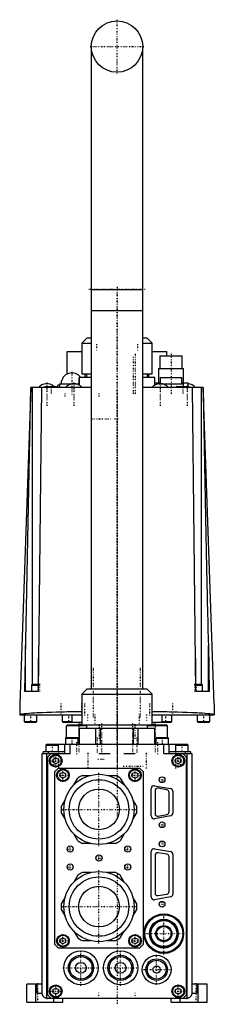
# Model space of a CAD drawing. Extents: x -54 to 54, y -3 to 544.
import ezdxf

# ---------------------------------------------------------------- set-up
doc = ezdxf.new("R2010")
doc.units = 0
doc.linetypes.add('CENTER', pattern=[1.5, 0.45, -0.5, 0.05, -0.5])
doc.layers.add('AM_0', color=7, linetype='CONTINUOUS')
doc.layers.add('AM_7', color=7, linetype='CENTER')

msp = doc.modelspace()

# ---------------------------------------------------------------- linework, layer by layer
at = {"layer": 'AM_0', "color": 7, "linetype": 'CONTINUOUS'}
for p, q in [((-14.25, 528.75), (-14.25, 382)), ((14.25, 382), (14.25, 528.75)), ((-14.25, 393.75), (14.25, 393.75)), ((-14.25, 382), (-14.25, 172)), ((14.25, 382), (-14.25, 382)), ((14.25, 172), (14.25, 382)), ((-16.5, 367), (-19.5, 364)), ((-16.5, 367), (-14.27, 367)), ((14.27, 367), (16.5, 367)), ((19.5, 364), (16.5, 367)), ((-19.5, 364), (-19.5, 347)), ((-19.5, 364), (-14.27, 364)), ((14.27, 364), (19.5, 364)), ((19.5, 347), (19.5, 364)), ((-27.6, 346.91), (-27.6, 359.3)), ((-27.6, 359.3), (-19.5, 359.3)), ((19.5, 359.3), (27.6, 359.3)), ((23.75, 357), (23.75, 350)), ((23.75, 357), (36.25, 357)), ((27.6, 357), (27.6, 359.3)), ((36.25, 350), (36.25, 357)), ((-21, 345), (-21, 340.68)), ((-14.25, 345), (-21, 345)), ((-20.94, 340.65), (-20.94, 345)), ((-19.5, 347), (-14.27, 347)), ((-17.6, 345), (-17.6, 347)), ((-16.9, 347), (-16.9, 345)), ((21, 345), (14.25, 345)), ((14.27, 347), (19.5, 347)), ((16.9, 345), (16.9, 347)), ((17, 345), (17, 347)), ((17.6, 345), (17.6, 347)), ((20.94, 340.65), (20.94, 345)), ((21, 340.68), (21, 345)), ((23, 350), (23, 342)), ((23, 350), (37, 350)), ((24, 345), (24, 341.5)), ((24, 345), (36, 345)), ((36, 341.5), (36, 345)), ((37, 342), (37, 350)), ((-47.86, 339.3), (-54, 163.5)), ((-51.14, 170.5), (-47.75, 339.3)), ((-14.26, 339.3), (-47.86, 339.3)), ((-46.93, 174.5), (-46.93, 339.3)), ((-41.92, 339.3), (-43.8, 170.5)), ((-40, 339.8), (-40, 339.3)), ((-40, 339.8), (-33, 339.8)), ((-39.8, 340), (-33.2, 340)), ((-33, 339.3), (-33, 339.8)), ((-32.9, 339.3), (-32.9, 340.6)), ((-32, 340.6), (-32.9, 340.6)), ((-32, 341.5), (-32, 339.3)), ((-32, 341.5), (-21, 341.5)), ((47.86, 339.3), (14.26, 339.3)), ((20.99, 342), (24, 342)), ((23, 341.5), (23, 341.41)), ((23, 341.5), (37, 341.5)), ((33, 339.8), (33, 339.3)), ((33, 339.8), (40, 339.8)), ((33.2, 340), (39.8, 340)), ((36, 342), (39.5, 342)), ((37, 340), (37, 341.5)), ((39.5, 340), (39.5, 342)), ((40, 339.3), (40, 339.8)), ((43.8, 170.5), (41.92, 339.3)), ((46.93, 174.5), (46.93, 339.3)), ((54, 163.5), (47.86, 339.3)), ((-50.83, 170.5), (-50.83, 196.01)), ((50.83, 196.01), (51.14, 170.5)), ((50.83, 170.5), (50.83, 196.01)), ((-43.8, 189.1), (-43.69, 170.5)), ((43.69, 170.5), (43.8, 189.1)), ((-43.69, 170.5), (-51.14, 170.5)), ((-47.1, 174.5), (-47.5, 174.1)), ((-47.5, 174.1), (-47.5, 170.5)), ((-47.5, 174.1), (-43.8, 174.1)), ((-47.1, 174.5), (-43.8, 174.5)), ((-16.5, 172), (-19.5, 169)), ((-16.5, 172), (16.5, 172)), ((19.5, 169), (16.5, 172)), ((51.14, 170.5), (43.69, 170.5)), ((43.8, 174.5), (47.1, 174.5)), ((43.8, 174.1), (47.5, 174.1)), ((47.5, 174.1), (47.1, 174.5)), ((47.5, 170.5), (47.5, 174.1)), ((-19.5, 169), (-19.5, 152)), ((-19.5, 169), (19.5, 169)), ((19.5, 152), (19.5, 169)), ((-54, 163.5), (-54, 157.5)), ((54, 163.5), (54, 157.5)), ((-54, 157.5), (-19.52, 157.5)), ((-51.5, 157.5), (-51.5, 153.9)), ((-51.5, 153.9), (-51.1, 153.5)), ((-51.5, 153.9), (-44.5, 153.9)), ((-51.1, 153.5), (-44.9, 153.5)), ((-44.9, 153.5), (-44.5, 153.9)), ((-44.5, 153.9), (-44.5, 157.5)), ((-30.5, 157.5), (-30.5, 153.9)), ((-30.5, 153.9), (-30.1, 153.5)), ((-30.5, 153.9), (-25.1, 153.9)), ((-30.1, 153.5), (-19.51, 153.5)), ((-25.1, 157.5), (-25.1, 153.5)), ((19.51, 153.5), (30.1, 153.5)), ((19.52, 157.5), (54, 157.5)), ((25.1, 153.5), (25.1, 157.5)), ((25.1, 153.9), (30.5, 153.9)), ((30.1, 153.5), (30.5, 153.9)), ((30.5, 153.9), (30.5, 157.5)), ((44.5, 157.5), (44.5, 153.9)), ((44.5, 153.9), (44.9, 153.5)), ((44.5, 153.9), (51.5, 153.9)), ((44.9, 153.5), (51.1, 153.5)), ((51.1, 153.5), (51.5, 153.9)), ((51.5, 153.9), (51.5, 157.5)), ((-27.5, 152), (-28, 151.5)), ((-28, 145), (-28, 151.5)), ((-16.92, 151.5), (-28, 151.5)), ((-27.5, 152), (-19.5, 152)), ((-21, 152.3), (-19.5, 152.23)), ((-21, 152.3), (-19.51, 152.3)), ((-21, 150), (-21, 141)), ((21, 150), (-21, 150)), ((-20.94, 141), (-20.94, 150)), ((-19.5, 152), (19.5, 152)), ((-16.9, 152), (-16.9, 150)), ((-11.79, 141), (-11.79, 150)), ((-9.15, 141), (-9.15, 150)), ((9.15, 141), (9.15, 150)), ((11.79, 141), (11.79, 150)), ((16.9, 150), (16.9, 152)), ((28, 151.5), (16.92, 151.5)), ((19.5, 152.23), (21, 152.3)), ((19.5, 152), (27.5, 152)), ((19.51, 152.3), (21, 152.3)), ((20.94, 141), (20.94, 150)), ((21, 141), (21, 150)), ((27.5, 152), (28, 151.5)), ((28, 145), (28, 151.5)), ((-28.1, 145), (-28.5, 144.6)), ((-28.5, 144.6), (-28.5, 141)), ((-28.5, 144.6), (-21.5, 144.6)), ((-28.1, 145), (-21.9, 145)), ((-21.5, 144.6), (-21.9, 145)), ((-21.5, 141), (-21.5, 144.6)), ((21.9, 145), (21.5, 144.6)), ((21.5, 144.6), (21.5, 141)), ((21.5, 144.6), (28.5, 144.6)), ((21.9, 145), (28.1, 145)), ((28.5, 144.6), (28.1, 145)), ((28.5, 141), (28.5, 144.6)), ((-41, 136), (-41, 137)), ((-29, 137), (-41, 137)), ((-39.1, 141), (-39.5, 140.6)), ((-39.5, 140.6), (-39.5, 137)), ((-39.5, 140.6), (-32.5, 140.6)), ((39.1, 141), (-39.1, 141)), ((-38, 136), (-38, 137)), ((-32.5, 140.6), (-32.9, 141)), ((-32.5, 137), (-32.5, 140.6)), ((-29, 136), (-29, 141)), ((-26, 136), (-26, 141)), ((-21.5, 142), (-21, 142)), ((-21.5, 141.5), (-21, 141.5)), ((21, 142), (21.5, 142)), ((21, 141.5), (21.5, 141.5)), ((26, 136), (26, 141)), ((29, 136), (29, 141)), ((41, 137), (29, 137)), ((32.9, 141), (32.5, 140.6)), ((32.5, 140.6), (32.5, 137)), ((32.5, 140.6), (39.5, 140.6)), ((38, 136), (38, 137)), ((39.5, 140.6), (39.1, 141)), ((39.5, 137), (39.5, 140.6)), ((41, 136), (41, 137)), ((-41.5, 3), (-41.5, 136)), ((-41.5, 136), (-26, 136)), ((-39, 0.04), (-39, 136)), ((-36.5, 136), (-38.5, 134)), ((-38.5, 134), (-38.5, 2)), ((-35.5, 132.87), (-34, 133.73)), ((-35.5, 131.13), (-35.5, 132.87)), ((-34, 133.73), (-32.5, 132.87)), ((-32.5, 132.87), (-32.5, 131.13)), ((-10.06, 136), (-3.75, 136)), ((3.75, 136), (10.06, 136)), ((26, 136), (41.5, 136)), ((32.5, 132.87), (34, 133.73)), ((32.5, 131.13), (32.5, 132.87)), ((34, 133.73), (35.5, 132.87)), ((35.5, 132.87), (35.5, 131.13)), ((38.5, 134), (36.5, 136)), ((38.5, 2), (38.5, 134)), ((39, 0.04), (39, 136)), ((41.5, 136), (41.5, 3)), ((-34, 130.27), (-35.5, 131.13)), ((-34.5, 126), (-32.5, 128)), ((-34.5, 30), (-34.5, 126)), ((-32.5, 131.13), (-34, 130.27)), ((-32.5, 128), (12.5, 128)), ((12.5, 128), (14.5, 126)), ((14.5, 126), (14.5, 30)), ((34, 130.27), (32.5, 131.13)), ((35.5, 131.13), (34, 130.27)), ((-31.5, 124.87), (-30, 125.73)), ((-31.5, 123.13), (-31.5, 124.87)), ((-30, 122.27), (-31.5, 123.13)), ((-30, 125.73), (-28.5, 124.87)), ((-28.5, 123.13), (-30, 122.27)), ((-28.5, 124.87), (-28.5, 123.13)), ((-23.97, 118.61), (-21.79, 122.38)), ((-19.15, 123.9), (-14.8, 123.9)), ((-5.2, 123.9), (-0.85, 123.9)), ((1.79, 122.38), (3.97, 118.61)), ((8.5, 124.87), (10, 125.73)), ((8.5, 123.13), (8.5, 124.87)), ((10, 122.27), (8.5, 123.13)), ((10, 125.73), (11.5, 124.87)), ((11.5, 123.13), (10, 122.27)), ((11.5, 124.87), (11.5, 123.13)), ((19, 101.4), (19, 116.6)), ((20.89, 118.17), (29.69, 116.57)), ((21.1, 115.3), (21.1, 102.7)), ((27.68, 115.87), (22.88, 116.77)), ((31, 115), (31, 103)), ((-30.94, 106.52), (-28.77, 110.29)), ((8.77, 110.29), (10.94, 106.52)), ((28.9, 103.6), (28.9, 114.4)), ((-28.77, 99.71), (-30.94, 103.48)), ((10.94, 103.48), (8.77, 99.71)), ((29.69, 101.43), (20.89, 99.83)), ((22.88, 101.23), (27.68, 102.13)), ((-21.79, 87.62), (-23.97, 91.39)), ((3.97, 91.39), (1.79, 87.62)), ((-14.8, 86.1), (-19.15, 86.1)), ((-0.85, 86.1), (-5.2, 86.1)), ((20.89, 83.17), (29.69, 81.57)), ((19, 56.4), (19, 81.6)), ((21.1, 79.4), (21.1, 58.6)), ((27.65, 80.08), (22.85, 80.88)), ((28.9, 59.4), (28.9, 78.6)), ((31, 80), (31, 58)), ((-21.79, 68.38), (-23.97, 64.61)), ((-14.8, 69.9), (-19.15, 69.9)), ((-0.85, 69.9), (-5.2, 69.9)), ((3.97, 64.61), (1.79, 68.38)), ((-28.77, 56.29), (-30.94, 52.52)), ((10.94, 52.52), (8.77, 56.29)), ((29.69, 56.43), (20.89, 54.83)), ((22.85, 57.12), (27.65, 57.92)), ((-30.94, 49.48), (-28.77, 45.71)), ((8.77, 45.71), (10.94, 49.48)), ((-31.5, 32.87), (-30, 33.73)), ((-31.5, 31.13), (-31.5, 32.87)), ((-30, 33.73), (-28.5, 32.87)), ((-28.5, 32.87), (-28.5, 31.13)), ((-23.97, 37.39), (-21.79, 33.62)), ((1.79, 33.62), (3.97, 37.39)), ((8.5, 32.87), (10, 33.73)), ((8.5, 31.13), (8.5, 32.87)), ((10, 33.73), (11.5, 32.87)), ((11.5, 32.87), (11.5, 31.13)), ((-32.5, 28), (-34.5, 30)), ((12.5, 28), (-32.5, 28)), ((-30, 30.27), (-31.5, 31.13)), ((-28.5, 31.13), (-30, 30.27)), ((-19.15, 32.1), (-14.8, 32.1)), ((-5.2, 32.1), (-0.85, 32.1)), ((10, 30.27), (8.5, 31.13)), ((11.5, 31.13), (10, 30.27)), ((14.5, 30), (12.5, 28)), ((-41.5, 8), (-50, 8)), ((-50, -2), (-50, 8)), ((-45, -2), (-45, 8)), ((-44.32, 3), (-44.32, 8)), ((-35.5, 4.87), (-34, 5.73)), ((-34, 5.73), (-32.5, 4.87)), ((32.5, 4.87), (34, 5.73)), ((34, 5.73), (35.5, 4.87)), ((50, 8), (41.5, 8)), ((44.32, 8), (44.32, 3)), ((45, -2), (45, 8)), ((50, -2), (50, 8)), ((-44.32, 3), (-41.5, 3)), ((-38.5, 2), (-36.5, 0)), ((38.5, 0), (-38.5, 0)), ((-35.5, 3.13), (-35.5, 4.87)), ((-34, 2.27), (-35.5, 3.13)), ((-35, -2), (-35, 0)), ((-32.5, 3.13), (-34, 2.27)), ((-32.5, 4.87), (-32.5, 3.13)), ((-30, -2), (-30, 0)), ((30, -2), (30, 0)), ((32.5, 3.13), (32.5, 4.87)), ((34, 2.27), (32.5, 3.13)), ((35.5, 3.13), (34, 2.27)), ((35, -2), (35, 0)), ((35.5, 4.87), (35.5, 3.13)), ((36.5, 0), (38.5, 2)), ((41.5, 3), (44.32, 3)), ((-50, -2), (-30, -2)), ((30, -2), (50, -2))]:
    msp.add_line(p, q, dxfattribs=at)
for points in [[(47.75, 339.3, 0), (48.16, 316.04, 0), (49.08, 267.12, 0), (49.65, 238.96, 0), (49.81, 231.18, 0), (49.98, 223.56, 0), (50.06, 219.8, 0), (50.15, 215.88, 0), (50.36, 207.75, 0), (50.49, 203.02, 0), (50.53, 201.7, 0), (50.57, 200.39, 0), (50.6, 199.75, 0), (50.62, 199.1, 0), (50.68, 197.84, 0), (50.71, 197.11, 0), (50.73, 196.9, 0), (50.74, 196.7, 0), (50.75, 196.59, 0), (50.75, 196.49, 0), (50.76, 196.36, 0), (50.77, 196.32, 0), (50.77, 196.29, 0), (50.77, 196.27, 0), (50.78, 196.25, 0), (50.78, 196.22, 0), (50.78, 196.18, 0), (50.79, 196.15, 0), (50.79, 196.12, 0), (50.8, 196.1, 0), (50.8, 196.09, 0), (50.8, 196.09, 0), (50.8, 196.09, 0), (50.8, 196.08, 0), (50.8, 196.08, 0), (50.8, 196.07, 0), (50.8, 196.07, 0), (50.8, 196.07, 0), (50.8, 196.06, 0), (50.8, 196.06, 0), (50.8, 196.06, 0), (50.8, 196.05, 0), (50.81, 196.05, 0), (50.81, 196.04, 0), (50.81, 196.04, 0), (50.81, 196.03, 0), (50.81, 196.03, 0), (50.81, 196.03, 0), (50.81, 196.02, 0), (50.81, 196.02, 0), (50.82, 196.02, 0), (50.82, 196.01, 0), (50.82, 196.01, 0), (50.82, 196.01, 0), (50.82, 196.01, 0), (50.82, 196.01, 0), (50.83, 196.01, 0), (50.83, 196.01, 0), (50.83, 196.01, 0)], [(-19.52, 159.26, 0), (-21.18, 159.23, 0), (-24.45, 159.18, 0), (-27.61, 159.12, 0), (-29.14, 159.09, 0), (-30.64, 159.05, 0), (-33.53, 158.98, 0), (-36.28, 158.9, 0), (-38.87, 158.81, 0), (-41.28, 158.72, 0), (-43.51, 158.62, 0), (-44.55, 158.57, 0), (-45.55, 158.51, 0), (-47.38, 158.4, 0), (-49, 158.29, 0), (-50.4, 158.18, 0), (-51.58, 158.06, 0), (-52.53, 157.94, 0), (-52.92, 157.87, 0), (-53.25, 157.81, 0), (-53.73, 157.69, 0), (-53.97, 157.56, 0), (-54, 157.5, 0)], [(54, 157.5, 0), (53.97, 157.56, 0), (53.73, 157.69, 0), (53.25, 157.81, 0), (52.92, 157.87, 0), (52.53, 157.94, 0), (51.58, 158.06, 0), (50.4, 158.18, 0), (49, 158.29, 0), (47.38, 158.4, 0), (45.55, 158.51, 0), (44.55, 158.57, 0), (43.51, 158.62, 0), (41.28, 158.72, 0), (38.87, 158.81, 0), (36.28, 158.9, 0), (33.53, 158.98, 0), (30.64, 159.05, 0), (29.14, 159.09, 0), (27.61, 159.12, 0), (24.45, 159.18, 0), (21.18, 159.23, 0), (19.52, 159.26, 0)], [(-39, 0.04, 0), (-39.11, 0.06, 0), (-39.34, 0.12, 0), (-39.56, 0.19, 0), (-39.67, 0.24, 0), (-39.78, 0.29, 0), (-39.99, 0.39, 0), (-40.18, 0.52, 0), (-40.37, 0.66, 0), (-40.48, 0.74, 0), (-40.51, 0.77, 0), (-40.54, 0.8, 0), (-40.55, 0.81, 0), (-40.56, 0.82, 0), (-40.59, 0.85, 0), (-40.62, 0.88, 0), (-40.65, 0.9, 0), (-40.67, 0.93, 0), (-40.7, 0.96, 0), (-40.71, 0.98, 0), (-40.73, 0.99, 0), (-40.75, 1.02, 0), (-40.78, 1.05, 0), (-40.79, 1.06, 0), (-40.8, 1.08, 0), (-40.83, 1.11, 0), (-40.85, 1.14, 0), (-40.87, 1.15, 0), (-40.88, 1.17, 0), (-40.9, 1.2, 0), (-40.92, 1.23, 0), (-40.95, 1.26, 0), (-40.97, 1.3, 0), (-40.99, 1.33, 0), (-41, 1.34, 0), (-41.01, 1.36, 0), (-41.03, 1.39, 0), (-41.05, 1.43, 0), (-41.07, 1.46, 0), (-41.09, 1.49, 0), (-41.11, 1.53, 0), (-41.12, 1.54, 0), (-41.13, 1.56, 0), (-41.15, 1.6, 0), (-41.17, 1.63, 0), (-41.19, 1.66, 0), (-41.2, 1.7, 0), (-41.22, 1.73, 0), (-41.23, 1.75, 0), (-41.24, 1.77, 0), (-41.25, 1.81, 0), (-41.27, 1.84, 0), (-41.28, 1.88, 0), (-41.3, 1.91, 0), (-41.31, 1.95, 0), (-41.32, 1.97, 0), (-41.32, 1.99, 0), (-41.34, 2.02, 0), (-41.35, 2.06, 0), (-41.36, 2.1, 0), (-41.37, 2.14, 0), (-41.38, 2.17, 0), (-41.39, 2.19, 0), (-41.39, 2.21, 0), (-41.4, 2.25, 0), (-41.41, 2.29, 0), (-41.42, 2.3, 0), (-41.42, 2.32, 0), (-41.43, 2.36, 0), (-41.44, 2.4, 0), (-41.44, 2.42, 0), (-41.45, 2.44, 0), (-41.45, 2.48, 0), (-41.46, 2.51, 0), (-41.47, 2.55, 0), (-41.47, 2.59, 0), (-41.48, 2.63, 0), (-41.48, 2.65, 0), (-41.48, 2.67, 0), (-41.49, 2.71, 0), (-41.49, 2.75, 0), (-41.49, 2.79, 0), (-41.49, 2.82, 0), (-41.5, 2.86, 0), (-41.5, 2.88, 0), (-41.5, 2.9, 0), (-41.5, 2.94, 0), (-41.5, 2.98, 0), (-41.5, 3, 0)], [(41.5, 3, 0), (41.5, 2.98, 0), (41.5, 2.94, 0), (41.5, 2.9, 0), (41.5, 2.88, 0), (41.5, 2.86, 0), (41.49, 2.82, 0), (41.49, 2.79, 0), (41.49, 2.75, 0), (41.49, 2.71, 0), (41.48, 2.67, 0), (41.48, 2.65, 0), (41.48, 2.63, 0), (41.47, 2.59, 0), (41.47, 2.55, 0), (41.46, 2.51, 0), (41.45, 2.48, 0), (41.45, 2.44, 0), (41.44, 2.42, 0), (41.44, 2.4, 0), (41.43, 2.36, 0), (41.42, 2.32, 0), (41.42, 2.3, 0), (41.41, 2.29, 0), (41.4, 2.25, 0), (41.39, 2.21, 0), (41.39, 2.19, 0), (41.38, 2.17, 0), (41.37, 2.14, 0), (41.36, 2.1, 0), (41.35, 2.06, 0), (41.34, 2.02, 0), (41.32, 1.99, 0), (41.32, 1.97, 0), (41.31, 1.95, 0), (41.3, 1.91, 0), (41.28, 1.88, 0), (41.27, 1.84, 0), (41.25, 1.81, 0), (41.24, 1.77, 0), (41.23, 1.75, 0), (41.22, 1.73, 0), (41.2, 1.7, 0), (41.19, 1.66, 0), (41.17, 1.63, 0), (41.15, 1.6, 0), (41.13, 1.56, 0), (41.12, 1.54, 0), (41.11, 1.53, 0), (41.09, 1.49, 0), (41.07, 1.46, 0), (41.05, 1.43, 0), (41.03, 1.39, 0), (41.01, 1.36, 0), (41, 1.34, 0), (40.99, 1.33, 0), (40.97, 1.3, 0), (40.95, 1.26, 0), (40.92, 1.23, 0), (40.9, 1.2, 0), (40.88, 1.17, 0), (40.87, 1.15, 0), (40.85, 1.14, 0), (40.83, 1.11, 0), (40.8, 1.08, 0), (40.79, 1.06, 0), (40.78, 1.05, 0), (40.75, 1.02, 0), (40.73, 0.99, 0), (40.71, 0.98, 0), (40.7, 0.96, 0), (40.67, 0.93, 0), (40.65, 0.9, 0), (40.62, 0.88, 0), (40.59, 0.85, 0), (40.56, 0.82, 0), (40.55, 0.81, 0), (40.54, 0.8, 0), (40.51, 0.77, 0), (40.48, 0.74, 0), (40.37, 0.66, 0), (40.18, 0.52, 0), (39.99, 0.39, 0), (39.78, 0.29, 0), (39.67, 0.24, 0), (39.56, 0.19, 0), (39.34, 0.12, 0), (39.11, 0.06, 0), (39, 0.04, 0)]]:
    msp.add_polyline3d(points, dxfattribs=at)
for centre, radius in [((0, 528.75), 14.25), ((-34, 132), 3.5), ((-34, 132), 3.1), ((34, 132), 3.5), ((34, 132), 3.1), ((-30, 124), 3.5), ((-30, 124), 3.1), ((10, 124), 3.5), ((10, 124), 3.1), ((-10, 105), 19.5), ((-10, 105), 16.5), ((25, 121.5), 1.6), ((-10, 105), 11.3), ((25, 96.5), 1.6), ((-26, 83), 1.7), ((6, 83), 1.7), ((25, 85.8), 1.6), ((-10, 78), 1.7), ((-26, 73), 1.7), ((6, 73), 1.7), ((-10, 51), 19.5), ((-10, 51), 16.5), ((-10, 51), 11.3), ((25, 52.3), 1.6), ((26, 36), 11), ((26, 36), 10.5), ((26, 36), 8), ((26, 36), 7.5), ((26, 36), 7.2), ((26, 36), 4.5), ((26, 36), 4), ((-30, 32), 3.5), ((-30, 32), 3.1), ((10, 32), 3.5), ((10, 32), 3.1), ((-20, 17), 9.5), ((-20, 17), 7), ((-20, 17), 6.25), ((2, 17), 9.5), ((2, 17), 7), ((2, 17), 6.25), ((22, 16), 8), ((22, 16), 6), ((-20, 17), 3), ((2, 17), 3), ((22, 16), 5.25), ((22, 16), 2), ((-34, 4), 3.5), ((-34, 4), 3.1), ((34, 4), 3.5), ((34, 4), 3.1)]:
    msp.add_circle(centre, radius, dxfattribs=at)
for centre, radius, start, end in [((-25, 341.5), 6, 35.6853, 180), ((-39, 335.6), 5.9, 48.2247, 141.1621), ((-39.8, 339.8), 0.2, 90, 180), ((-33.2, 339.8), 0.2, 0, 90), ((-24, 335.6), 5.9, 38.8379, 141.1621), ((24, 335.6), 5.9, 38.8379, 141.1621), ((33.2, 339.8), 0.2, 90, 180), ((39, 335.6), 5.9, 38.8379, 85.1386), ((39.8, 339.8), 0.2, 0, 90), ((-10, 105), 21, 115.8419, 124.1581), ((-10, 105), 21, 55.8419, 64.1581), ((20.6, 116.6), 1.6, 79.6952, 180), ((22.6, 115.3), 1.5, 79.3803, 180), ((27.4, 114.4), 1.5, 0, 79.3803), ((29.4, 115), 1.6, 0, 79.6952), ((-10, 105), 21, 175.8419, 184.1581), ((-10, 105), 21, 355.8419, 4.1581), ((20.6, 101.4), 1.6, 180, 280.3048), ((22.6, 102.7), 1.5, 180, 280.6197), ((27.4, 103.6), 1.5, 280.6197, 0), ((29.4, 103), 1.6, 280.3048, 0), ((-10, 105), 21, 235.8419, 244.1581), ((-10, 105), 21, 295.8419, 304.1581), ((20.6, 81.6), 1.6, 79.6952, 180), ((22.6, 79.4), 1.5, 80.5377, 180), ((27.4, 78.6), 1.5, 0, 80.5377), ((29.4, 80), 1.6, 0, 79.6952), ((-10, 51), 21, 115.8419, 124.1581), ((-10, 51), 21, 55.8419, 64.1581), ((20.6, 56.4), 1.6, 180, 280.3048), ((22.6, 58.6), 1.5, 180, 279.4623), ((27.4, 59.4), 1.5, 279.4623, 0), ((29.4, 58), 1.6, 280.3048, 0), ((-10, 51), 21, 175.8419, 184.1581), ((-10, 51), 21, 355.8419, 4.1581), ((-10, 51), 21, 235.8419, 244.1581), ((-10, 51), 21, 295.8419, 304.1581), ((-38.5, 3), 3, 260.4059, 270), ((38.5, 3), 3, 270, 279.5941)]:
    msp.add_arc(centre, radius, start, end, dxfattribs=at)
at = {"layer": 'AM_7', "color": 4, "linetype": 'CENTER'}
for p, q in [((0, 513.79), (0, 543.71)), ((-14.96, 528.75), (14.96, 528.75)), ((0, 395.25), (0, 147.46)), ((15.68, 393.75), (-15.68, 393.75)), ((0, 140.55), (0, 392.5)), ((-11.31, 363.45), (-11.31, 360.15)), ((11.31, 363.45), (11.31, 360.15)), ((9, 356.48), (9, 335.02)), ((10, 358.05), (10, 334.95)), ((30, 358.05), (30, 334.95)), ((-25, 348.07), (-25, 335.43)), ((-39, 342.09), (-39, 329.11)), ((-36.5, 340.2), (-36.5, 335.8)), ((-24, 342.09), (-24, 329.11)), ((24, 342.09), (24, 329.11)), ((36.5, 340.2), (36.5, 335.8)), ((39, 342.09), (39, 329.11)), ((-29, 336.07), (-29, 334.43)), ((-10, 336.07), (-10, 334.43)), ((0, 335.75), (0, 99.25)), ((-14.5, 322), (-3.5, 322)), ((-1.31, 322), (1.31, 322)), ((-13, 156.25), (-13, 183.75)), ((13, 156.25), (13, 183.75)), ((-44, 174.7), (-44, 170.3)), ((-43, 174.7), (-43, 170.3)), ((43, 174.7), (43, 170.3)), ((44, 174.7), (44, 170.3)), ((-31, 157.2), (-31, 163.8)), ((-19.5, 157.2), (-19.5, 163.8)), ((-18.08, 163.8), (-18.08, 157.2)), ((18.08, 163.8), (18.08, 157.2)), ((19.5, 157.2), (19.5, 163.8)), ((31, 157.2), (31, 163.8)), ((-48, 157.7), (-48, 153.3)), ((-27, 157.7), (-27, 153.3)), ((-16.45, 157.65), (-16.45, 154.35)), ((-12.27, 157.75), (-12.27, 152.25)), ((0, 157.25), (0, 136.25)), ((0, 156.68), (0, 144.03)), ((12.27, 157.75), (12.27, 152.25)), ((16.45, 157.65), (16.45, 154.35)), ((27, 157.7), (27, 153.3)), ((48, 157.7), (48, 153.3)), ((-21.13, 152.75), (-21.13, 136.25)), ((-14.5, 152), (-3.5, 152)), ((-9.96, 152.38), (-9.96, 144.12)), ((-8.68, 152.75), (-8.68, 136.25)), ((-1.31, 152), (1.31, 152)), ((8.68, 152.75), (8.68, 136.25)), ((9.96, 152.38), (9.96, 144.12)), ((21.13, 152.75), (21.13, 136.25)), ((-25, 145.2), (-25, 140.8)), ((-22.56, 142.3), (-22.56, 135.7)), ((-11.09, 144.88), (-11.09, 136.62)), ((0, 145.43), (0, 127.17)), ((11.09, 144.88), (11.09, 136.62)), ((22.56, 142.3), (22.56, 135.7)), ((25, 145.2), (25, 140.8)), ((-36, 141.2), (-36, 136.8)), ((0, 138.1), (0, 131.59)), ((36, 141.2), (36, 136.8)), ((-37.67, 132), (-30.32, 132)), ((-35, 136.3), (-35, 129.7)), ((-34, 128.32), (-34, 135.68)), ((-32.5, 136.4), (-32.5, 127.6)), ((-16.25, 136.4), (-16.25, 127.6)), ((-10.68, 133), (-6.83, 133)), ((16.25, 136.4), (16.25, 127.6)), ((30.32, 132), (37.67, 132)), ((32.5, 136.4), (32.5, 127.6)), ((34, 128.32), (34, 135.68)), ((35, 136.3), (35, 129.7)), ((-30, 120.33), (-30, 127.67)), ((3.5, 129), (14.5, 129)), ((10, 120.33), (10, 127.67)), ((-33.67, 124), (-26.32, 124)), ((-10, 84.53), (-10, 125.47)), ((6.32, 124), (13.68, 124)), ((23.32, 121.5), (26.68, 121.5)), ((25, 119.82), (25, 123.18)), ((-30.48, 105), (10.47, 105)), ((23.32, 96.5), (26.68, 96.5)), ((25, 94.82), (25, 98.18)), ((-27.79, 83), (-24.21, 83)), ((-26, 81.22), (-26, 84.78)), ((4.22, 83), (7.78, 83)), ((6, 81.22), (6, 84.78)), ((23.32, 85.8), (26.68, 85.8)), ((25, 84.12), (25, 87.48)), ((-11.79, 78), (-8.21, 78)), ((-10, 76.22), (-10, 79.78)), ((-27.79, 73), (-24.21, 73)), ((-26, 71.22), (-26, 74.78)), ((-10, 30.52), (-10, 71.47)), ((4.22, 73), (7.78, 73)), ((6, 71.22), (6, 74.78)), ((0, 68.8), (0, -3.28)), ((-30.48, 51), (10.47, 51)), ((23.32, 52.3), (26.68, 52.3)), ((25, 50.62), (25, 53.98)), ((26, 24.45), (26, 47.55)), ((-30, 28.32), (-30, 35.67)), ((10, 28.32), (10, 35.67)), ((14.45, 36), (37.55, 36)), ((-33.67, 32), (-26.32, 32)), ((6.32, 32), (13.68, 32)), ((-20, 7.03), (-20, 26.98)), ((2, 7.03), (2, 26.98)), ((22, 7.6), (22, 24.4)), ((-29.98, 17), (-10.03, 17)), ((-7.97, 17), (11.97, 17)), ((13.6, 16), (30.4, 16)), ((-44, -2.5), (-44, 8.5)), ((-34, 0.32), (-34, 7.68)), ((34, 0.32), (34, 7.68)), ((44, -2.5), (44, 8.5)), ((-37.67, 4), (-30.32, 4)), ((-10, -0.15), (-10, 3.15)), ((10, -0.15), (10, 3.15)), ((30.32, 4), (37.67, 4))]:
    msp.add_line(p, q, dxfattribs=at)

doc.saveas('drawing.dxf')
